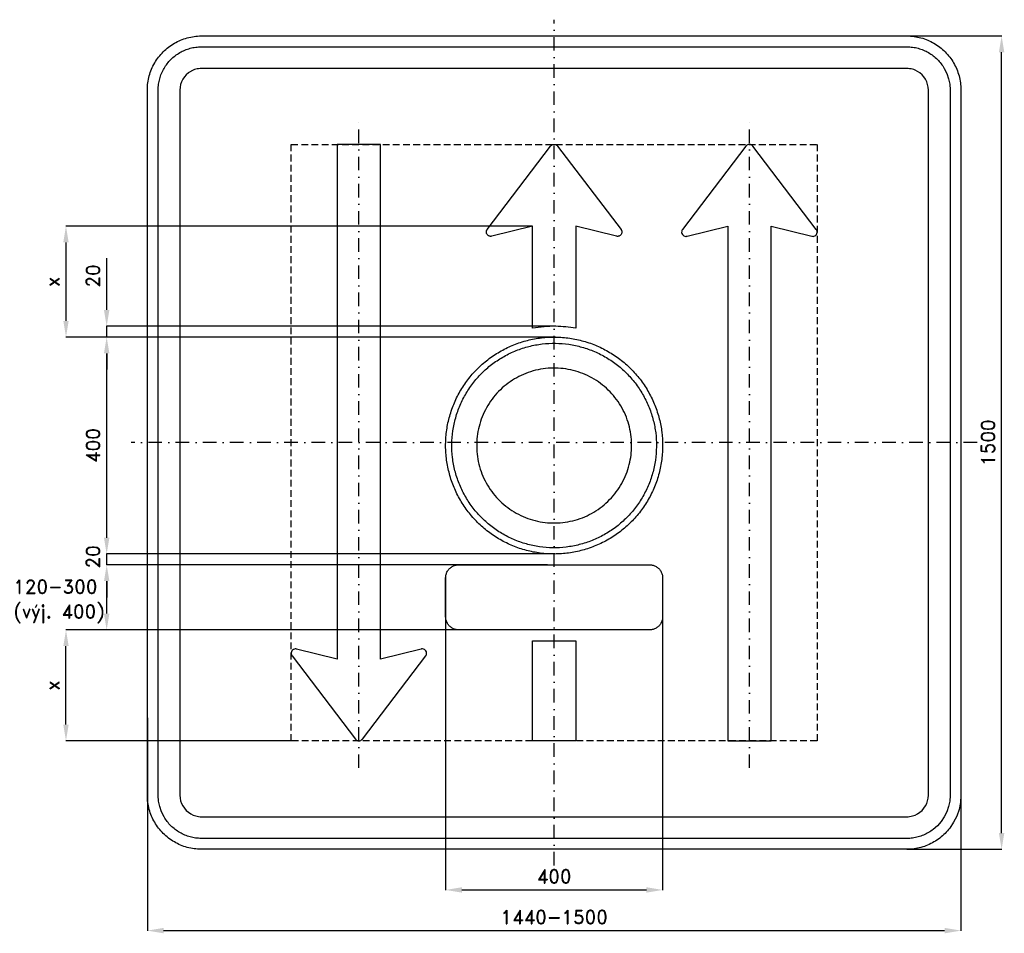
# Model space of a CAD drawing. Header units: millimetres. Extents: x -985 to 830, y -905 to 780.
import ezdxf

# ---------------------------------------------------------------- set-up
doc = ezdxf.new("R2010")
doc.units = ezdxf.units.MM
doc.header["$LTSCALE"] = 5
doc.linetypes.add('ČERCHOVANÁX2', pattern=[2, 1, -0.5, 0, -0.5])
doc.linetypes.add('ČÁRKOVANÁX2', pattern=[1.5, 1, -0.5])
doc.layers.add('Kóty', color=2, linetype='Continuous')
doc.layers.add('Značka', color=7, linetype='Continuous')
doc.styles.get("Standard").update_dxf_attribs({"font": 'romand.shx', "height": 25})
doc.dimstyles.get("Standard").update_dxf_attribs({"dimtxt": 25, "dimasz": 30, "dimexe": 0.18, "dimexo": 0.0625, "dimgap": 12.5, "dimtad": 1, "dimdec": 0, "dimzin": 0, "dimdsep": 46, "dimtxsty": 'Standard', "dimcen": 0.09, "dimadec": 0, "dimazin": 0, "dimtfac": 1, "dimtdec": 0, "dimtofl": 0, "dimtmove": 0, "dimatfit": 3, "dimfxl": 1, "dimtolj": 1, "dimtzin": 0, "dimarcsym": 0})

# ---------------------------------------------------------------- blocks, each defined once
blk = doc.blocks.new('*D0')
at = {"layer": 'Defpoints', "color": 0, "transparency": 16777216}
for p in [(-750, -507.4), (750, -603.9), (750, -900)]:
    blk.add_point(p, dxfattribs=at)
at = {"layer": 'Kóty', "color": 0, "lineweight": -2, "transparency": 16777216}
for p, q in [((-750, -507.5), (-750, -900.2)), ((750, -603.9), (750, -900.2)), ((-720, -900), (720, -900))]:
    blk.add_line(p, q, dxfattribs=at)
at = {"layer": 'Kóty', "color": 0, "transparency": 16777216}
for points in [[(-720, -895), (-720, -905), (-750, -900)], [(720, -895), (720, -905), (750, -900)]]:
    blk.add_solid(points, dxfattribs=at)
at = {"layer": 'Kóty', "color": 0, "transparency": 16777216, "insert": (0, -875), "char_height": 25, "attachment_point": 5}
blk.add_mtext('\\A1;1440-1500', dxfattribs=at)
blk = doc.blocks.new('*D1')
at = {"layer": 'Defpoints', "color": 0, "transparency": 16777216}
for p in [(-825, 194.6), (-1.2, 194.6), (1.1, -205.4)]:
    blk.add_point(p, dxfattribs=at)
at = {"layer": 'Kóty', "color": 0, "lineweight": -2, "transparency": 16777216}
for p, q in [((-1.2, 194.6), (-825.2, 194.6)), ((-825, -175.4), (-825, 164.6)), ((1.1, -205.4), (-825.2, -205.4))]:
    blk.add_line(p, q, dxfattribs=at)
at = {"layer": 'Kóty', "color": 0, "transparency": 16777216}
for points in [[(-830, 164.6), (-820, 164.6), (-825, 194.6)], [(-830, -175.4), (-820, -175.4), (-825, -205.4)]]:
    blk.add_solid(points, dxfattribs=at)
at = {"layer": 'Kóty', "color": 0, "transparency": 16777216, "insert": (-850, -5.4), "char_height": 25, "attachment_point": 5, "rotation": 90}
blk.add_mtext('\\A1;400', dxfattribs=at)
blk = doc.blocks.new('*D2')
at = {"layer": 'Defpoints', "color": 0, "transparency": 16777216}
for p in [(-825, 214.6), (1.3, 214.6), (-1.2, 194.6)]:
    blk.add_point(p, dxfattribs=at)
at = {"layer": 'Kóty', "color": 0, "lineweight": -2, "transparency": 16777216}
for p, q in [((-825, 244.6), (-825, 340.1)), ((1.2, 214.6), (-825.2, 214.6)), ((-1.2, 194.6), (-825.2, 194.6)), ((-825, 164.6), (-825, 134.6))]:
    blk.add_line(p, q, dxfattribs=at)
at = {"layer": 'Kóty', "color": 0, "transparency": 16777216}
for points in [[(-830, 244.6), (-820, 244.6), (-825, 214.6)], [(-830, 164.6), (-820, 164.6), (-825, 194.6)]]:
    blk.add_solid(points, dxfattribs=at)
at = {"layer": 'Kóty', "color": 0, "transparency": 16777216, "insert": (-850, 307.3), "char_height": 25, "attachment_point": 5, "rotation": 90}
blk.add_mtext('\\A1;20', dxfattribs=at)
blk = doc.blocks.new('*D3')
at = {"layer": 'Defpoints', "color": 0, "transparency": 16777216}
for p in [(-200, -246), (200, -246), (200, -825)]:
    blk.add_point(p, dxfattribs=at)
at = {"layer": 'Kóty', "color": 0, "lineweight": -2, "transparency": 16777216}
for p, q in [((-200, -246.0625), (-200, -825.18)), ((200, -246.0625), (200, -825.18)), ((-170, -825), (170, -825))]:
    blk.add_line(p, q, dxfattribs=at)
at = {"layer": 'Kóty', "color": 0, "transparency": 16777216}
for points in [[(-170, -820), (-170, -830), (-200, -825)], [(170, -820), (170, -830), (200, -825)]]:
    blk.add_solid(points, dxfattribs=at)
at = {"layer": 'Kóty', "color": 0, "transparency": 16777216, "insert": (0, -800), "char_height": 25, "attachment_point": 5}
blk.add_mtext('\\A1;400', dxfattribs=at)
blk = doc.blocks.new('*D4')
at = {"layer": 'Defpoints', "color": 0, "transparency": 16777216}
for p in [(616.3, 750), (825, 750), (650, -750)]:
    blk.add_point(p, dxfattribs=at)
at = {"layer": 'Kóty', "color": 0, "lineweight": -2, "transparency": 16777216}
for p, q in [((616.4, 750), (825.2, 750)), ((825, -720), (825, 720)), ((650.1, -750), (825.2, -750))]:
    blk.add_line(p, q, dxfattribs=at)
at = {"layer": 'Kóty', "color": 0, "transparency": 16777216}
for points in [[(820, 720), (830, 720), (825, 750)], [(820, -720), (830, -720), (825, -750)]]:
    blk.add_solid(points, dxfattribs=at)
at = {"layer": 'Kóty', "color": 0, "transparency": 16777216, "insert": (800, 0), "char_height": 25, "attachment_point": 5, "rotation": 90}
blk.add_mtext('\\A1;1500', dxfattribs=at)
blk = doc.blocks.new('*D5')
at = {"layer": 'Defpoints', "color": 0, "transparency": 16777216}
for p in [(-900, -345.4), (-136.7, -345.4), (-484.8, -550)]:
    blk.add_point(p, dxfattribs=at)
at = {"layer": 'Kóty', "color": 0, "lineweight": -2, "transparency": 16777216}
for p, q in [((-136.8, -345.4), (-900.2, -345.4)), ((-900, -520), (-900, -375.4)), ((-484.9, -550), (-900.2, -550))]:
    blk.add_line(p, q, dxfattribs=at)
at = {"layer": 'Kóty', "color": 0, "transparency": 16777216}
for points in [[(-905, -375.4), (-895, -375.4), (-900, -345.4)], [(-905, -520), (-895, -520), (-900, -550)]]:
    blk.add_solid(points, dxfattribs=at)
at = {"layer": 'Kóty', "color": 0, "transparency": 16777216, "insert": (-925, -447.7), "char_height": 25, "attachment_point": 5, "rotation": 90}
blk.add_mtext('\\A1;x', dxfattribs=at)
blk = doc.blocks.new('*D6')
at = {"layer": 'Defpoints', "color": 0, "transparency": 16777216}
for p in [(-40, 399.21), (-900, 194.587), (2.618, 194.587)]:
    blk.add_point(p, dxfattribs=at)
at = {"layer": 'Kóty', "color": 0, "lineweight": -2, "transparency": 16777216}
for p, q in [((-40.0625, 399.21), (-900.18, 399.21)), ((-900, 369.21), (-900, 224.587)), ((2.5555, 194.587), (-900.18, 194.587))]:
    blk.add_line(p, q, dxfattribs=at)
at = {"layer": 'Kóty', "color": 0, "transparency": 16777216}
for points in [[(-905, 369.21), (-895, 369.21), (-900, 399.21)], [(-905, 224.587), (-895, 224.587), (-900, 194.587)]]:
    blk.add_solid(points, dxfattribs=at)
at = {"layer": 'Kóty', "color": 0, "transparency": 16777216, "insert": (-925, 296.8985), "char_height": 25, "attachment_point": 5, "rotation": 90}
blk.add_mtext('\\A1;x', dxfattribs=at)

msp = doc.modelspace()

# ---------------------------------------------------------------- linework, layer by layer
at = {"layer": 'Kóty'}
for p, q in [((-825, -175.4), (-825, -79.9)), ((1.1, -205.4), (-825.2, -205.4)), ((-12.3, -225.4), (-825.2, -225.4)), ((-164.5, -225.4), (-825.2, -225.4)), ((-825, -255.4), (-825, -285.4)), ((-825, -315.4), (-825, -255.4)), ((-164.5, -345.4), (-825.2, -345.4))]:
    msp.add_line(p, q, dxfattribs=at)
for points in [[(-825, 194.6), (-825, 214.6)], [(-825, -225.4), (-825, -205.4)]]:
    msp.add_lwpolyline(points, dxfattribs=at)
for points in [[(-830, -175.4), (-820, -175.4), (-825, -205.4)], [(-830, -255.4), (-820, -255.4), (-825, -225.4)], [(-830, -255.4), (-820, -255.4), (-825, -225.4)], [(-830, -315.4), (-820, -315.4), (-825, -345.4)]]:
    msp.add_solid(points, dxfattribs=at)
at = {"layer": 'Značka', "color": 6, "linetype": 'ČERCHOVANÁX2', "ltscale": 5}
for points in [[(0, -780), (0, 780)], [(-360, -600), (-360, 600)], [(360, -600), (360, 600)], [(780, 0), (-780, 0)]]:
    msp.add_lwpolyline(points, dxfattribs=at)
at = {"layer": 'Značka', "color": 5}
for points in [[(-650, -750), (-650.4, -750), (-650.8, -750, -0.032183), (-663.7, -749.1, -0.035439), (-676.4, -746.5, -0.036257), (-688.7, -742.3, -0.03443), (-700.2, -736.5, -0.033714), (-711, -729.3, -0.034097), (-720.7, -720.7, -0.034214), (-729.3, -711, -0.034227), (-736.5, -700.2, -0.034043), (-742.3, -688.7, -0.033425), (-746.5, -676.4, -0.034175), (-749.1, -663.7, -0.036736), (-750, -650.8), (-750, -650.4), (-750, -650), (-750, 650), (-750, 650.4), (-750, 650.8, -0.032197), (-749.1, 663.7, -0.035467), (-746.5, 676.4, -0.03632), (-742.3, 688.7, -0.034471), (-736.5, 700.2, -0.033721), (-729.3, 711, -0.034099), (-720.7, 720.7, -0.034202), (-711, 729.3, -0.034225), (-700.2, 736.5, -0.034051), (-688.6, 742.3, -0.033415), (-676.4, 746.5, -0.034124), (-663.7, 749.1, -0.036744), (-650.8, 750), (-650.4, 750), (-650, 750), (650, 750), (650.4, 750), (650.8, 750, -0.032182), (663.7, 749.1, -0.035447), (676.4, 746.5, -0.036272), (688.7, 742.3, -0.034433), (700.2, 736.5, -0.033723), (711, 729.3, -0.034091), (720.7, 720.7, -0.034221), (729.3, 711, -0.034225), (736.5, 700.2, -0.034038), (742.3, 688.6, -0.033425), (746.5, 676.4, -0.034173), (749.1, 663.7, -0.036736), (750, 650.8), (750, 650.4), (750, 650), (750, -650), (750, -650.4), (750, -650.8), (749.1, -663.7), (746.5, -676.4), (742.3, -688.7), (736.5, -700.2), (729.3, -711, -0.034106), (720.7, -720.7, -0.034203), (711, -729.3, -0.034227), (700.2, -736.5, -0.034044), (688.6, -742.3, -0.033411), (676.4, -746.5, -0.034122), (663.7, -749.1, -0.036743), (650.8, -750), (650.4, -750), (650, -750), (-650, -750)], [(-650, -730), (-650.3, -730), (-650.6, -730, -0.032184), (-661, -729.3, -0.035448), (-671.1, -727.2, -0.036282), (-680.9, -723.8, -0.034422), (-690.2, -719.2, -0.033745), (-698.8, -713.4, -0.034102), (-706.6, -706.6, -0.034186), (-713.4, -698.8, -0.034203), (-719.2, -690.2), (-723.8, -680.9), (-727.2, -671.1), (-729.3, -661), (-730, -650.6), (-730, -650.3), (-730, -650), (-730, 650), (-730, 650.3), (-730, 650.6, -0.032179), (-729.3, 661, -0.035489), (-727.2, 671.1, -0.036281), (-723.9, 680.9, -0.03442), (-719.2, 690.2, -0.033728), (-713.4, 698.8, -0.034073), (-706.6, 706.6, -0.034239), (-698.8, 713.4, -0.034199), (-690.2, 719.2, -0.034034), (-680.9, 723.8, -0.033414), (-671.1, 727.2, -0.034124), (-660.9, 729.3, -0.03674), (-650.6, 730), (-650.3, 730), (-650, 730), (650, 730), (650.3, 730), (650.6, 730, -0.032183), (661, 729.3, -0.035447), (671.1, 727.2, -0.036274), (680.9, 723.9, -0.034414), (690.2, 719.2, -0.033745), (698.8, 713.4, -0.034097), (706.6, 706.6, -0.034187), (713.4, 698.8, -0.034206), (719.2, 690.2), (723.8, 680.9), (727.2, 671.1), (729.3, 660.9), (730, 650.6), (730, 650.3), (730, 650), (730, -650), (730, -650.3), (730, -650.6), (729.3, -661), (727.2, -671.1), (723.9, -680.9), (719.2, -690.2), (713.4, -698.8), (706.6, -706.6), (698.8, -713.4, -0.034206), (690.2, -719.2, -0.034031), (680.9, -723.8, -0.033421), (671.1, -727.2, -0.034122), (660.9, -729.3, -0.036744), (650.6, -730), (650.3, -730), (650, -730), (-650, -730)], [(-650, -690), (650, -690), (650.2, -690), (650.3, -690, 0.032185), (655.5, -689.6, 0.035459), (660.5, -688.6, 0.036277), (665.5, -686.9), (670.1, -684.6), (674.4, -681.7), (678.3, -678.3), (681.7, -674.4), (684.6, -670.1), (686.9, -665.5), (688.6, -660.6), (689.6, -655.5), (690, -650.3), (690, -650.2), (690, -650), (690, 650), (690, 650.2), (690, 650.3), (689.6, 655.5), (688.6, 660.5), (686.9, 665.5), (684.6, 670.1), (681.7, 674.4), (678.3, 678.3), (674.4, 681.7), (670.1, 684.6), (665.5, 686.9, 0.033409), (660.5, 688.6, 0.034186), (655.5, 689.6, 0.036746), (650.3, 690), (650.2, 690), (650, 690), (-650, 690), (-650.2, 690), (-650.3, 690, 0.032185), (-655.5, 689.6, 0.035458), (-660.6, 688.6, 0.036271), (-665.5, 686.9, 0.034382), (-670.1, 684.6, 0.03365), (-674.4, 681.7), (-678.3, 678.3), (-681.7, 674.4), (-684.6, 670.1), (-686.9, 665.5), (-688.6, 660.5), (-689.6, 655.5), (-690, 650.3), (-690, 650.2), (-690, 650), (-690, -650), (-690, -650.2), (-690, -650.3), (-689.6, -655.5), (-688.6, -660.6), (-686.9, -665.5), (-684.6, -670.1), (-681.7, -674.4), (-678.3, -678.3), (-674.4, -681.7), (-670.1, -684.6), (-665.5, -686.9, 0.033404), (-660.6, -688.6, 0.034161), (-655.5, -689.7, 0.036749), (-650.3, -690), (-650.2, -690), (-650, -690)], [(-320, 550), (-400, 550), (-400, -375.2), (-400, -399.2), (-475, -380.7), (-475.4, -380.6), (-475.7, -380.5), (-477.3, -380.4), (-478.9, -380.7), (-480.7, -381.4), (-482.3, -382.5), (-483.6, -384), (-484.4, -385.8), (-484.9, -387.7), (-484.8, -389.7), (-484.4, -391.2), (-483.7, -392.6), (-483.5, -393), (-483.3, -393.3), (-366.4, -546.8), (-366.1, -547.1), (-365.9, -547.4), (-364.8, -548.4), (-363.6, -549.2), (-361.8, -549.8), (-360, -550, 0.060977), (-358.2, -549.8), (-356.4, -549.2), (-355.2, -548.4), (-354.1, -547.4), (-353.9, -547.1), (-353.6, -546.8), (-236.7, -393.3), (-236.5, -392.9), (-236.3, -392.6), (-235.6, -391.2), (-235.2, -389.7), (-235.1, -387.7), (-235.6, -385.8), (-236.4, -384), (-237.7, -382.5), (-239.3, -381.4), (-241.1, -380.7), (-242.7, -380.4, 0.057454), (-244.3, -380.5), (-244.6, -380.6), (-245, -380.7), (-320, -399.2), (-320, -375.2), (-320, 550)], [(-40, 211), (-40, 375.2), (-40, 399.2), (-115, 380.7), (-115.3, 380.6), (-115.7, 380.5, -0.052454), (-117.3, 380.4, -0.052733), (-118.9, 380.7, -0.065457), (-120.7, 381.4, -0.065427), (-122.3, 382.5, -0.06536), (-123.6, 384, -0.065197), (-124.4, 385.8, -0.064818), (-124.9, 387.7, -0.063677), (-124.8, 389.7, -0.052648), (-124.4, 391.2, -0.057451), (-123.7, 392.6), (-123.5, 392.9), (-123.3, 393.3), (-6.4, 546.8), (-6.1, 547.1), (-5.9, 547.4, -0.048978), (-4.8, 548.4, -0.04913), (-3.6, 549.2, -0.061127), (-1.8, 549.8, -0.061408), (0, 550, -0.061033), (1.8, 549.8, -0.059478), (3.6, 549.2, -0.049144), (4.8, 548.4, -0.053611), (5.9, 547.4), (6.1, 547.1), (6.4, 546.8), (123.3, 393.3), (123.5, 392.9), (123.7, 392.6, -0.052533), (124.4, 391.2, -0.0526), (124.8, 389.7, -0.065501), (124.9, 387.7, -0.065464), (124.4, 385.8, -0.065361), (123.6, 384, -0.06523), (122.3, 382.5, -0.064869), (120.7, 381.4, -0.06369), (118.9, 380.7, -0.052701), (117.3, 380.4, -0.05745), (115.7, 380.5), (115.3, 380.6), (115, 380.7), (40, 399.2), (40, 375.2), (40, 210.9, 0.007833), (21.4, 213.3, 0.023767), (2.9, 214.6, 0.027426), (-18.6, 213.6, 0.009025), (-40, 211)], [(320, -550), (400, -550), (400, 375.2), (400, 399.2), (475, 380.7), (475.4, 380.6), (475.7, 380.5), (477.3, 380.4), (478.9, 380.7), (480.7, 381.4), (482.3, 382.5), (483.6, 384), (484.4, 385.8), (484.9, 387.7), (484.8, 389.7), (484.4, 391.2), (483.7, 392.6), (483.5, 392.9), (483.3, 393.3), (366.4, 546.8), (366.1, 547.1), (365.9, 547.4), (364.8, 548.4), (363.6, 549.2), (361.8, 549.8), (360, 550, 0.060994), (358.2, 549.8), (356.4, 549.2), (355.2, 548.4), (354.1, 547.4), (353.9, 547.1), (353.6, 546.8), (236.7, 393.3), (236.5, 392.9), (236.3, 392.6), (235.6, 391.2), (235.2, 389.7), (235.1, 387.7), (235.6, 385.8), (236.4, 384), (237.7, 382.5), (239.3, 381.4), (241.1, 380.7), (242.7, 380.4, 0.057454), (244.3, 380.5), (244.6, 380.6), (245, 380.7), (320, 399.2), (320, 375.2), (320, -550)], [(200, -5.4), (200, -6.7), (200, -8, -0.032168), (198, -34.1, -0.035724), (192.5, -59.7, -0.036668), (183.9, -84.4, -0.034755), (171.9, -107.7, -0.034037), (157.1, -129.3, -0.034453), (139.6, -148.7, -0.034562), (119.7, -165.7, -0.034428), (97.7, -179.9, -0.034392), (74.1, -191.2, -0.03442), (49.2, -199.2, -0.034423), (23.5, -204.1, -0.034416), (-2.6, -205.4, -0.034417), (-28.7, -203.4, -0.034417), (-54.3, -197.9, -0.034417), (-79, -189.2, -0.034417), (-102.3, -177.3, -0.034417), (-123.9, -162.5, -0.034417), (-143.3, -145, -0.034416), (-160.3, -125.1, -0.034415), (-174.5, -103.1, -0.034414), (-185.8, -79.5, -0.034415), (-193.8, -54.6, -0.034418), (-198.7, -28.9, -0.034416), (-200, -2.8, -0.034419), (-198, 23.3, -0.034419), (-192.5, 48.9, -0.034421), (-183.8, 73.6, -0.034419), (-171.9, 96.9, -0.034416), (-157.1, 118.5, -0.034415), (-139.6, 137.9, -0.034418), (-119.7, 154.9, -0.034418), (-97.7, 169.1, -0.034419), (-74.1, 180.4, -0.034421), (-49.2, 188.5, -0.034418), (-23.5, 193.3, -0.034419), (2.6, 194.6, -0.034417), (28.7, 192.6, -0.034416), (54.3, 187.1, -0.034417), (79, 178.4, -0.034421), (102.3, 166.5, -0.034418), (123.9, 151.7, -0.034406), (143.3, 134.2, -0.034415), (160.3, 114.3, -0.034488), (174.5, 92.3, -0.034419), (185.8, 68.8, -0.034075), (193.8, 43.8, -0.032791), (198.6, 19.4, -0.034264), (200, -5.4)], [(-176, -345.4), (-176.1, -345.4), (-176.2, -345.4, -0.032192), (-179.3, -345.2, -0.035433), (-182.3, -344.5, -0.036272), (-185.3, -343.5, -0.034402), (-188.1, -342.1, -0.033732), (-190.6, -340.4, -0.034084), (-193, -338.4, -0.034208), (-195, -336, -0.03424), (-196.8, -333.4, -0.034056), (-198.1, -330.7, -0.033437), (-199.1, -327.7, -0.034121), (-199.8, -324.7, -0.036753), (-200, -321.6), (-200, -321.5), (-200, -321.4), (-200, -249.4), (-200, -249.3), (-200, -249.2, -0.032183), (-199.8, -246.1, -0.035464), (-199.1, -243.1, -0.03626), (-198.2, -240.1, -0.034437), (-196.8, -237.3, -0.033716), (-195, -234.8, -0.034077), (-193, -232.4, -0.034214), (-190.6, -230.4, -0.034235), (-188.1, -228.6, -0.034056), (-185.3, -227.3, -0.033421), (-182.3, -226.2, -0.034102), (-179.3, -225.6, -0.036753), (-176.2, -225.4), (-176.1, -225.4), (-176, -225.4), (176, -225.4), (176.1, -225.4), (176.2, -225.4, -0.032182), (179.3, -225.6, -0.035443), (182.3, -226.2, -0.036281), (185.3, -227.2, -0.034419), (188.1, -228.6, -0.033748), (190.6, -230.4, -0.034107), (193, -232.4, -0.034214), (195, -234.8, -0.034235), (196.8, -237.3, -0.034056), (198.1, -240.1, -0.033437), (199.1, -243.1, -0.034121), (199.8, -246.1, -0.036713), (200, -249.2), (200, -249.3), (200, -249.4), (200, -321.4), (200, -321.5), (200, -321.6, -0.032183), (199.8, -324.7, -0.035464), (199.1, -327.7, -0.03626), (198.2, -330.7, -0.034437), (196.8, -333.4, -0.033721), (195, -336, -0.034071), (193, -338.4, -0.034221), (190.6, -340.4, -0.034235), (188.1, -342.1, -0.034056), (185.3, -343.5, -0.033412), (182.3, -344.5, -0.034121), (179.3, -345.2, -0.036753), (176.2, -345.4), (176.1, -345.4), (176, -345.4), (-176, -345.4)]]:
    msp.add_lwpolyline(points, format="xyb", dxfattribs=at)
at = {"layer": 'Značka', "color": 6, "linetype": 'ČÁRKOVANÁX2', "ltscale": 2.5}
msp.add_lwpolyline([(-484.8, -550), (-484.8, 550), (484.8, 550), (484.8, -550), (-484.8, -550)], dxfattribs=at)
at = {"layer": 'Značka', "color": 1}
for points in [[(188.6, -5.4), (188.6, -6.6), (188.6, -7.9, -0.032165), (186.7, -32.4, -0.03572), (181.5, -56.6, -0.036665), (173.4, -79.9, -0.034753), (162.1, -101.8, -0.03404), (148.1, -122.2, -0.034455), (131.6, -140.5, -0.03456), (112.9, -156.6, -0.034426), (92.1, -169.9, -0.034393), (69.9, -180.6, -0.034418), (46.4, -188.2, -0.034423), (22.2, -192.7, -0.034418), (-2.5, -194, -0.034418), (-27.1, -192.1, -0.034419), (-51.2, -186.9, -0.034418), (-74.5, -178.7, -0.03442), (-96.4, -167.5, -0.034416), (-116.8, -153.5, -0.034418), (-135.1, -137, -0.034414), (-151.2, -118.3, -0.034415), (-164.5, -97.5, -0.034417), (-175.2, -75.3, -0.034419), (-182.8, -51.8, -0.034416), (-187.3, -27.6, -0.034414), (-188.6, -2.9, -0.034418), (-186.7, 21.7, -0.034418), (-181.5, 45.8, -0.034413), (-173.3, 69.1, -0.034414), (-162.1, 91, -0.034415), (-148.2, 111.4, -0.034417), (-131.6, 129.7, -0.034418), (-112.9, 145.8, -0.034419), (-92.1, 159.1, -0.034419), (-69.9, 169.8, -0.034416), (-46.4, 177.4, -0.034416), (-22.2, 181.9, -0.034419), (2.5, 183.2, -0.034418), (27.1, 181.3, -0.034418), (51.2, 176.1, -0.034418), (74.5, 167.9, -0.034415), (96.4, 156.7, -0.034418), (116.8, 142.8, -0.034405), (135.1, 126.2, -0.034417), (151.2, 107.5, -0.034486), (164.5, 86.7, -0.034417), (175.2, 64.5, -0.034076), (182.8, 41, -0.032795), (187.2, 18, -0.034268), (188.6, -5.4)], [(142.9, -5.4), (142.9, -4.5), (142.8, -3.5, 0.032169), (141.4, 15.1, 0.035722), (137.5, 33.4, 0.036665), (131.4, 51, 0.034753), (122.8, 67.6, 0.034038), (112.2, 83.1, 0.034456), (99.7, 96.9, 0.034563), (85.5, 109.1, 0.034428), (69.8, 119.2, 0.034387), (53, 127.3, 0.034418), (35.2, 133.1, 0.034422), (16.8, 136.5, 0.034416), (-1.9, 137.4, 0.034419), (-20.5, 136, 0.034418), (-38.8, 132.1, 0.034415), (-56.4, 125.9, 0.034413), (-73, 117.4, 0.034415), (-88.5, 106.8, 0.03441), (-102.3, 94.3, 0.034413), (-114.5, 80.1, 0.034417), (-124.6, 64.4, 0.034418), (-132.7, 47.6, 0.034417), (-138.5, 29.8, 0.034416), (-141.9, 11.4, 0.034416), (-142.8, -7.3, 0.034413), (-141.4, -25.9, 0.034415), (-137.5, -44.2, 0.03442), (-131.3, -61.8, 0.034418), (-122.8, -78.4, 0.034415), (-112.2, -93.9, 0.034419), (-99.7, -107.7, 0.034418), (-85.5, -119.9, 0.034418), (-69.8, -130, 0.034417), (-53, -138.1, 0.034416), (-35.2, -143.9, 0.034419), (-16.8, -147.3, 0.034416), (1.9, -148.2, 0.034416), (20.5, -146.8, 0.034414), (38.8, -142.9, 0.034417), (56.4, -136.7, 0.034414), (73, -128.2, 0.034417), (88.5, -117.6, 0.034406), (102.3, -105.1, 0.034414), (114.5, -90.9, 0.034488), (124.6, -75.2, 0.034418), (132.7, -58.4, 0.034077), (138.5, -40.6, 0.032788), (141.8, -23.1, 0.034269), (142.9, -5.4)]]:
    msp.add_lwpolyline(points, format="xyb", dxfattribs=at)
at = {"layer": 'Značka', "color": 5}
msp.add_lwpolyline([(-40, -365.4), (40, -365.4), (40, -550), (-40, -550), (-40, -365.4)], dxfattribs=at)

# ---------------------------------------------------------------- texts
at = {"layer": 'Kóty', "insert": (-850, -210.8), "char_height": 25, "attachment_point": 5, "rotation": 90}
msp.add_mtext('\\A1;20', dxfattribs=at)
at = {"layer": 'Kóty', "char_height": 25, "attachment_point": 5}
for s, insert in [('\\A1;120-300', (-919.6, -265.7)), ('\\A1; (výj. 400)', (-921.4, -315.7))]:
    msp.add_mtext(s, dxfattribs=dict(at, insert=insert))

# ---------------------------------------------------------------- dimensions: what is measured, and where the dimension line sits
at = {"layer": 'Kóty'}
for base, p1, p2, picture, middle in [((825, 750), (650, -750), (616.3, 750), '*D4', (800, 0)), ((-825, 214.6), (-1.2, 194.6), (1.3, 214.6), '*D2', (-850, 307.3)), ((-825, 194.6), (1.1, -205.4), (-1.2, 194.6), '*D1', (-850, -5.4))]:
    dim = msp.add_linear_dim(base=base, p1=p1, p2=p2, angle=90, dimstyle='Standard', dxfattribs=at)
    dim.commit()
    dim.dimension.update_dxf_attribs({"geometry": picture, "text_midpoint": middle})
for base, p1, p2, picture, middle in [((-900, 194.6), (-40, 399.2), (2.6, 194.6), '*D6', (-925, 296.9)), ((-900, -345.4), (-484.8, -550), (-136.7, -345.4), '*D5', (-925, -447.7))]:
    dim = msp.add_linear_dim(base=base, p1=p1, p2=p2, angle=90, text='x', dimstyle='Standard', dxfattribs=at)
    dim.commit()
    dim.dimension.update_dxf_attribs({"geometry": picture, "text_midpoint": middle})
dim = msp.add_linear_dim(base=(200, -825), p1=(-200, -246), p2=(200, -246), dimstyle='Standard', dxfattribs=at)
dim.commit()
dim.dimension.update_dxf_attribs({"geometry": '*D3', "text_midpoint": (0, -800)})
dim = msp.add_linear_dim(base=(750, -900), p1=(-750, -507.4), p2=(750, -603.9), text='1440-1500', dimstyle='Standard', dxfattribs=at)
dim.commit()
dim.dimension.update_dxf_attribs({"geometry": '*D0', "text_midpoint": (0, -875)})

doc.saveas('drawing.dxf')
